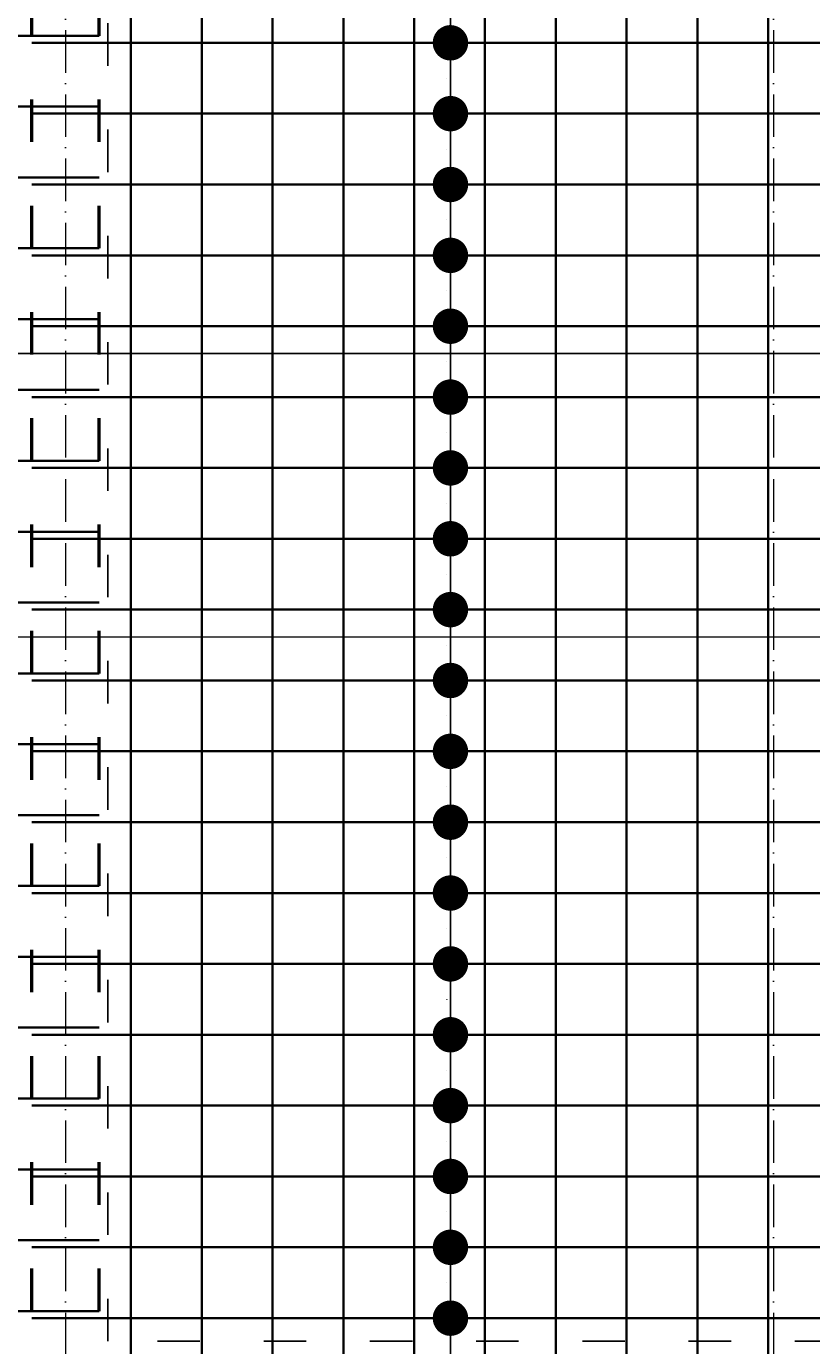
# Model space of a CAD drawing. Header units: millimetres. Extents: x 300938 to 312016, y 11971 to 20881.
# Tile 40 of 239: x 307059 to 307281, y 14710 to 15082. Entities that reach past the tile are written whole.
import ezdxf

# ---------------------------------------------------------------- set-up
doc = ezdxf.new("R2010")
doc.units = ezdxf.units.MM
doc.linetypes.add('ACAD_ISO03W100', pattern=[30, 12, -18])
doc.linetypes.add('ACAD_ISO10W100', pattern=[18, 12, -3, 0, -3])
for name, color, linetype, lineweight in [('konstrukcja wymiary', 1, 'Continuous', 13), ('osie', 5, 'ACAD_ISO10W100', 13), ('zbrojenie', 4, 'Continuous', 50), ('zbrojenie płyty', 141, 'Continuous', 35)]:
    doc.layers.add(name, color=color, linetype=linetype, lineweight=lineweight)
doc.layers.add('przerywane', color=6, linetype='ACAD_ISO03W100')
doc.styles.add('KONSTRUKCJA', font='romand.shx', dxfattribs={"oblique": 10})
doc.styles.get("Standard").update_dxf_attribs({"font": 'romand.shx', "oblique": 10})
doc.dimstyles.new('150', dxfattribs={"dimtxt": 10, "dimasz": 7, "dimexe": 1.25, "dimexo": 0.625, "dimgap": 3, "dimtad": 1, "dimdec": 0, "dimrnd": 0.5, "dimtxsty": 'KONSTRUKCJA', "dimblk": 'ARCHTICK', "dimcen": 2.5, "dimadec": 0, "dimazin": 0, "dimtfac": 1, "dimtdec": 0, "dimtix": 1, "dimtmove": 0, "dimatfit": 3, "dimfxl": 4, "dimfxlon": 1, "dimarcsym": 0})
doc.dimstyles.new('kropki', dxfattribs={"dimtxt": 0.001, "dimasz": 10, "dimexe": 1.25, "dimexo": 0.625, "dimgap": 1, "dimtad": 1, "dimtxsty": 'Standard', "dimblk": 'DOT', "dimcen": 2.5, "dimadec": 0, "dimazin": 0, "dimtfac": 1, "dimtmove": 0, "dimatfit": 3, "dimfxl": 1, "dimfxlon": 1, "dimarcsym": 0})

# ---------------------------------------------------------------- blocks, each defined once
blk = doc.blocks.new('_ArchTick')
at = {"color": 0, "linetype": 'ByBlock', "lineweight": 13, "const_width": 0.15}
blk.add_lwpolyline([(-0.5, -0.5), (0.5, 0.5)], dxfattribs=at)
blk = doc.blocks.new('*D2090')
at = {"layer": 'Defpoints', "color": 0, "transparency": 16777216}
for p in [(307580.44, 14981.32), (306548.44, 14393.22), (306662.44, 14393.22)]:
    blk.add_point(p, dxfattribs=at)
at = {"layer": 'konstrukcja wymiary', "color": 0, "lineweight": -2, "transparency": 16777216}
for p, q in [((306552.44, 14981.32), (306547.19, 14981.32)), ((306548.44, 14981.32), (306548.44, 14393.22)), ((306552.44, 14393.22), (306547.19, 14393.22))]:
    blk.add_line(p, q, dxfattribs=at)
at = {"layer": 'konstrukcja wymiary', "color": 0, "lineweight": -2, "transparency": 16777216, "xscale": 7, "yscale": 7, "zscale": 7}
for p, rotation in [((306548.44, 14981.32), 90), ((306548.44, 14393.22), 270)]:
    blk.add_blockref('_ArchTick', p, dxfattribs=dict(at, rotation=rotation))
at = {"layer": 'konstrukcja wymiary', "color": 0, "transparency": 16777216, "insert": (306540.44, 14687.27), "char_height": 10, "attachment_point": 5, "rotation": 90, "style": 'KONSTRUKCJA'}
blk.add_mtext('588', dxfattribs=at)
blk = doc.blocks.new('*D2099')
at = {"layer": 'Defpoints', "color": 0, "transparency": 16777216}
for p in [(307282.44, 15501.22), (307282.44, 14520.22), (306826.44, 14393.22)]:
    blk.add_point(p, dxfattribs=at)
at = {"layer": 'konstrukcja wymiary', "color": 0, "lineweight": -2, "transparency": 16777216}
for p, q in [((306826.44, 15497.22), (306826.44, 15502.47)), ((307282.44, 15497.22), (307282.44, 15502.47)), ((306826.44, 15501.22), (307282.44, 15501.22))]:
    blk.add_line(p, q, dxfattribs=at)
at = {"layer": 'konstrukcja wymiary', "color": 0, "lineweight": -2, "transparency": 16777216, "xscale": 7, "yscale": 7, "zscale": 7, "rotation": 180}
blk.add_blockref('_ArchTick', (306826.44, 15501.22), dxfattribs=at)
at = {"layer": 'konstrukcja wymiary', "color": 0, "lineweight": -2, "transparency": 16777216, "xscale": 7, "yscale": 7, "zscale": 7}
blk.add_blockref('_ArchTick', (307282.44, 15501.22), dxfattribs=at)
at = {"layer": 'konstrukcja wymiary', "color": 0, "transparency": 16777216, "insert": (307054.44, 15509.22), "char_height": 10, "attachment_point": 5, "style": 'KONSTRUKCJA'}
blk.add_mtext('456', dxfattribs=at)
blk = doc.blocks.new('*D2100')
at = {"layer": 'Defpoints', "color": 0, "transparency": 16777216}
for p in [(307546.44, 15501.22), (307282.44, 14520.22), (307546.44, 14520.22)]:
    blk.add_point(p, dxfattribs=at)
at = {"layer": 'konstrukcja wymiary', "color": 0, "lineweight": -2, "transparency": 16777216}
for p, q in [((307282.44, 15497.22), (307282.44, 15502.47)), ((307546.44, 15497.22), (307546.44, 15502.47)), ((307282.44, 15501.22), (307546.44, 15501.22))]:
    blk.add_line(p, q, dxfattribs=at)
at = {"layer": 'konstrukcja wymiary', "color": 0, "lineweight": -2, "transparency": 16777216, "xscale": 7, "yscale": 7, "zscale": 7, "rotation": 180}
blk.add_blockref('_ArchTick', (307282.44, 15501.22), dxfattribs=at)
at = {"layer": 'konstrukcja wymiary', "color": 0, "lineweight": -2, "transparency": 16777216, "xscale": 7, "yscale": 7, "zscale": 7}
blk.add_blockref('_ArchTick', (307546.44, 15501.22), dxfattribs=at)
at = {"layer": 'konstrukcja wymiary', "color": 0, "transparency": 16777216, "insert": (307414.44, 15509.22), "char_height": 10, "attachment_point": 5, "style": 'KONSTRUKCJA'}
blk.add_mtext('264', dxfattribs=at)
blk = doc.blocks.new('_Dot')
at = {"color": 0, "linetype": 'ByBlock', "lineweight": -2}
blk.add_line((-0.5, 0), (-1, 0), dxfattribs=at)
at = {"color": 0, "linetype": 'ByBlock', "const_width": 0.5}
blk.add_lwpolyline([(-0.25, 0, 1), (0.25, 0, 1)], format="xyb", close=True, dxfattribs=at)
blk = doc.blocks.new('*D2204')
at = {"layer": 'Defpoints', "color": 0, "transparency": 16777216}
for p in [(307168.94, 15117.72), (307168.94, 15097.72), (307179.19, 15097.72)]:
    blk.add_point(p, dxfattribs=at)
at = {"layer": 'konstrukcja wymiary', "color": 0, "lineweight": -2, "transparency": 16777216}
for p, q in [((307179.19, 15127.72), (307179.19, 15137.72)), ((307178.19, 15117.72), (307180.44, 15117.72)), ((307179.19, 15117.72), (307179.19, 15097.72)), ((307178.19, 15097.72), (307180.44, 15097.72)), ((307179.19, 15087.72), (307179.19, 15077.72))]:
    blk.add_line(p, q, dxfattribs=at)
at = {"layer": 'konstrukcja wymiary', "color": 0, "lineweight": -2, "transparency": 16777216, "xscale": 10, "yscale": 10, "zscale": 10}
for p, rotation in [((307179.19, 15117.72), 270), ((307179.19, 15097.72), 90)]:
    blk.add_blockref('_Dot', p, dxfattribs=dict(at, rotation=rotation))
at = {"layer": 'konstrukcja wymiary', "color": 0, "transparency": 16777216, "insert": (307178.19, 15107.72), "char_height": 0.001, "attachment_point": 5, "rotation": 90}
blk.add_mtext('20', dxfattribs=at)
blk = doc.blocks.new('*D2205')
at = {"layer": 'Defpoints', "color": 0, "transparency": 16777216}
for p in [(307168.94, 15097.72), (307168.94, 15077.72), (307179.19, 15077.72)]:
    blk.add_point(p, dxfattribs=at)
at = {"layer": 'konstrukcja wymiary', "color": 0, "lineweight": -2, "transparency": 16777216}
for p, q in [((307179.19, 15107.72), (307179.19, 15117.72)), ((307178.19, 15097.72), (307180.44, 15097.72)), ((307179.19, 15097.72), (307179.19, 15077.72)), ((307178.19, 15077.72), (307180.44, 15077.72)), ((307179.19, 15067.72), (307179.19, 15057.72))]:
    blk.add_line(p, q, dxfattribs=at)
at = {"layer": 'konstrukcja wymiary', "color": 0, "lineweight": -2, "transparency": 16777216, "xscale": 10, "yscale": 10, "zscale": 10}
for p, rotation in [((307179.19, 15097.72), 270), ((307179.19, 15077.72), 90)]:
    blk.add_blockref('_Dot', p, dxfattribs=dict(at, rotation=rotation))
at = {"layer": 'konstrukcja wymiary', "color": 0, "transparency": 16777216, "insert": (307178.19, 15087.72), "char_height": 0.001, "attachment_point": 5, "rotation": 90}
blk.add_mtext('20', dxfattribs=at)
blk = doc.blocks.new('*D2206')
at = {"layer": 'Defpoints', "color": 0, "transparency": 16777216}
for p in [(307168.94, 15077.72), (307168.94, 15057.72), (307179.19, 15057.72)]:
    blk.add_point(p, dxfattribs=at)
at = {"layer": 'konstrukcja wymiary', "color": 0, "lineweight": -2, "transparency": 16777216}
for p, q in [((307179.19, 15087.72), (307179.19, 15097.72)), ((307178.19, 15077.72), (307180.44, 15077.72)), ((307179.19, 15077.72), (307179.19, 15057.72)), ((307178.19, 15057.72), (307180.44, 15057.72)), ((307179.19, 15047.72), (307179.19, 15037.72))]:
    blk.add_line(p, q, dxfattribs=at)
at = {"layer": 'konstrukcja wymiary', "color": 0, "lineweight": -2, "transparency": 16777216, "xscale": 10, "yscale": 10, "zscale": 10}
for p, rotation in [((307179.19, 15077.72), 270), ((307179.19, 15057.72), 90)]:
    blk.add_blockref('_Dot', p, dxfattribs=dict(at, rotation=rotation))
at = {"layer": 'konstrukcja wymiary', "color": 0, "transparency": 16777216, "insert": (307178.19, 15067.72), "char_height": 0.001, "attachment_point": 5, "rotation": 90}
blk.add_mtext('20', dxfattribs=at)
blk = doc.blocks.new('*D2207')
at = {"layer": 'Defpoints', "color": 0, "transparency": 16777216}
for p in [(307168.94, 15057.72), (307168.94, 15037.72), (307179.19, 15037.72)]:
    blk.add_point(p, dxfattribs=at)
at = {"layer": 'konstrukcja wymiary', "color": 0, "lineweight": -2, "transparency": 16777216}
for p, q in [((307179.19, 15067.72), (307179.19, 15077.72)), ((307178.19, 15057.72), (307180.44, 15057.72)), ((307179.19, 15057.72), (307179.19, 15037.72)), ((307178.19, 15037.72), (307180.44, 15037.72)), ((307179.19, 15027.72), (307179.19, 15017.72))]:
    blk.add_line(p, q, dxfattribs=at)
at = {"layer": 'konstrukcja wymiary', "color": 0, "lineweight": -2, "transparency": 16777216, "xscale": 10, "yscale": 10, "zscale": 10}
for p, rotation in [((307179.19, 15057.72), 270), ((307179.19, 15037.72), 90)]:
    blk.add_blockref('_Dot', p, dxfattribs=dict(at, rotation=rotation))
at = {"layer": 'konstrukcja wymiary', "color": 0, "transparency": 16777216, "insert": (307178.19, 15047.72), "char_height": 0.001, "attachment_point": 5, "rotation": 90}
blk.add_mtext('20', dxfattribs=at)
blk = doc.blocks.new('*D2208')
at = {"layer": 'Defpoints', "color": 0, "transparency": 16777216}
for p in [(307168.94, 15037.72), (307168.94, 15017.72), (307179.19, 15017.72)]:
    blk.add_point(p, dxfattribs=at)
at = {"layer": 'konstrukcja wymiary', "color": 0, "lineweight": -2, "transparency": 16777216}
for p, q in [((307179.19, 15047.72), (307179.19, 15057.72)), ((307178.19, 15037.72), (307180.44, 15037.72)), ((307179.19, 15037.72), (307179.19, 15017.72)), ((307178.19, 15017.72), (307180.44, 15017.72)), ((307179.19, 15007.72), (307179.19, 14997.72))]:
    blk.add_line(p, q, dxfattribs=at)
at = {"layer": 'konstrukcja wymiary', "color": 0, "lineweight": -2, "transparency": 16777216, "xscale": 10, "yscale": 10, "zscale": 10}
for p, rotation in [((307179.19, 15037.72), 270), ((307179.19, 15017.72), 90)]:
    blk.add_blockref('_Dot', p, dxfattribs=dict(at, rotation=rotation))
at = {"layer": 'konstrukcja wymiary', "color": 0, "transparency": 16777216, "insert": (307178.19, 15027.72), "char_height": 0.001, "attachment_point": 5, "rotation": 90}
blk.add_mtext('20', dxfattribs=at)
blk = doc.blocks.new('*D2209')
at = {"layer": 'Defpoints', "color": 0, "transparency": 16777216}
for p in [(307168.94, 15017.72), (307168.94, 14997.72), (307179.19, 14997.72)]:
    blk.add_point(p, dxfattribs=at)
at = {"layer": 'konstrukcja wymiary', "color": 0, "lineweight": -2, "transparency": 16777216}
for p, q in [((307179.19, 15027.72), (307179.19, 15037.72)), ((307178.19, 15017.72), (307180.44, 15017.72)), ((307179.19, 15017.72), (307179.19, 14997.72)), ((307178.19, 14997.72), (307180.44, 14997.72)), ((307179.19, 14987.72), (307179.19, 14977.72))]:
    blk.add_line(p, q, dxfattribs=at)
at = {"layer": 'konstrukcja wymiary', "color": 0, "lineweight": -2, "transparency": 16777216, "xscale": 10, "yscale": 10, "zscale": 10}
for p, rotation in [((307179.19, 15017.72), 270), ((307179.19, 14997.72), 90)]:
    blk.add_blockref('_Dot', p, dxfattribs=dict(at, rotation=rotation))
at = {"layer": 'konstrukcja wymiary', "color": 0, "transparency": 16777216, "insert": (307178.19, 15007.72), "char_height": 0.001, "attachment_point": 5, "rotation": 90}
blk.add_mtext('20', dxfattribs=at)
blk = doc.blocks.new('*D2210')
at = {"layer": 'Defpoints', "color": 0, "transparency": 16777216}
for p in [(307168.94, 14997.72), (307168.94, 14977.72), (307179.19, 14977.72)]:
    blk.add_point(p, dxfattribs=at)
at = {"layer": 'konstrukcja wymiary', "color": 0, "lineweight": -2, "transparency": 16777216}
for p, q in [((307179.19, 15007.72), (307179.19, 15017.72)), ((307178.19, 14997.72), (307180.44, 14997.72)), ((307179.19, 14997.72), (307179.19, 14977.72)), ((307178.19, 14977.72), (307180.44, 14977.72)), ((307179.19, 14967.72), (307179.19, 14957.72))]:
    blk.add_line(p, q, dxfattribs=at)
at = {"layer": 'konstrukcja wymiary', "color": 0, "lineweight": -2, "transparency": 16777216, "xscale": 10, "yscale": 10, "zscale": 10}
for p, rotation in [((307179.19, 14997.72), 270), ((307179.19, 14977.72), 90)]:
    blk.add_blockref('_Dot', p, dxfattribs=dict(at, rotation=rotation))
at = {"layer": 'konstrukcja wymiary', "color": 0, "transparency": 16777216, "insert": (307178.19, 14987.72), "char_height": 0.001, "attachment_point": 5, "rotation": 90}
blk.add_mtext('20', dxfattribs=at)
blk = doc.blocks.new('*D2211')
at = {"layer": 'Defpoints', "color": 0, "transparency": 16777216}
for p in [(307168.94, 14977.72), (307168.94, 14957.72), (307179.19, 14957.72)]:
    blk.add_point(p, dxfattribs=at)
at = {"layer": 'konstrukcja wymiary', "color": 0, "lineweight": -2, "transparency": 16777216}
for p, q in [((307179.19, 14987.72), (307179.19, 14997.72)), ((307178.19, 14977.72), (307180.44, 14977.72)), ((307179.19, 14977.72), (307179.19, 14957.72)), ((307178.19, 14957.72), (307180.44, 14957.72)), ((307179.19, 14947.72), (307179.19, 14937.72))]:
    blk.add_line(p, q, dxfattribs=at)
at = {"layer": 'konstrukcja wymiary', "color": 0, "lineweight": -2, "transparency": 16777216, "xscale": 10, "yscale": 10, "zscale": 10}
for p, rotation in [((307179.19, 14977.72), 270), ((307179.19, 14957.72), 90)]:
    blk.add_blockref('_Dot', p, dxfattribs=dict(at, rotation=rotation))
at = {"layer": 'konstrukcja wymiary', "color": 0, "transparency": 16777216, "insert": (307178.19, 14967.72), "char_height": 0.001, "attachment_point": 5, "rotation": 90}
blk.add_mtext('20', dxfattribs=at)
blk = doc.blocks.new('*D2212')
at = {"layer": 'Defpoints', "color": 0, "transparency": 16777216}
for p in [(307168.94, 14957.72), (307168.94, 14937.72), (307179.19, 14937.72)]:
    blk.add_point(p, dxfattribs=at)
at = {"layer": 'konstrukcja wymiary', "color": 0, "lineweight": -2, "transparency": 16777216}
for p, q in [((307179.19, 14967.72), (307179.19, 14977.72)), ((307178.19, 14957.72), (307180.44, 14957.72)), ((307179.19, 14957.72), (307179.19, 14937.72)), ((307178.19, 14937.72), (307180.44, 14937.72)), ((307179.19, 14927.72), (307179.19, 14917.72))]:
    blk.add_line(p, q, dxfattribs=at)
at = {"layer": 'konstrukcja wymiary', "color": 0, "lineweight": -2, "transparency": 16777216, "xscale": 10, "yscale": 10, "zscale": 10}
for p, rotation in [((307179.19, 14957.72), 270), ((307179.19, 14937.72), 90)]:
    blk.add_blockref('_Dot', p, dxfattribs=dict(at, rotation=rotation))
at = {"layer": 'konstrukcja wymiary', "color": 0, "transparency": 16777216, "insert": (307178.19, 14947.72), "char_height": 0.001, "attachment_point": 5, "rotation": 90}
blk.add_mtext('20', dxfattribs=at)
blk = doc.blocks.new('*D2213')
at = {"layer": 'Defpoints', "color": 0, "transparency": 16777216}
for p in [(307168.94, 14937.72), (307168.94, 14917.72), (307179.19, 14917.72)]:
    blk.add_point(p, dxfattribs=at)
at = {"layer": 'konstrukcja wymiary', "color": 0, "lineweight": -2, "transparency": 16777216}
for p, q in [((307179.19, 14947.72), (307179.19, 14957.72)), ((307178.19, 14937.72), (307180.44, 14937.72)), ((307179.19, 14937.72), (307179.19, 14917.72)), ((307178.19, 14917.72), (307180.44, 14917.72)), ((307179.19, 14907.72), (307179.19, 14897.72))]:
    blk.add_line(p, q, dxfattribs=at)
at = {"layer": 'konstrukcja wymiary', "color": 0, "lineweight": -2, "transparency": 16777216, "xscale": 10, "yscale": 10, "zscale": 10}
for p, rotation in [((307179.19, 14937.72), 270), ((307179.19, 14917.72), 90)]:
    blk.add_blockref('_Dot', p, dxfattribs=dict(at, rotation=rotation))
at = {"layer": 'konstrukcja wymiary', "color": 0, "transparency": 16777216, "insert": (307178.19, 14927.72), "char_height": 0.001, "attachment_point": 5, "rotation": 90}
blk.add_mtext('20', dxfattribs=at)
blk = doc.blocks.new('*D2214')
at = {"layer": 'Defpoints', "color": 0, "transparency": 16777216}
for p in [(307168.94, 14917.72), (307168.94, 14897.72), (307179.19, 14897.72)]:
    blk.add_point(p, dxfattribs=at)
at = {"layer": 'konstrukcja wymiary', "color": 0, "lineweight": -2, "transparency": 16777216}
for p, q in [((307179.19, 14927.72), (307179.19, 14937.72)), ((307178.19, 14917.72), (307180.44, 14917.72)), ((307179.19, 14917.72), (307179.19, 14897.72)), ((307178.19, 14897.72), (307180.44, 14897.72)), ((307179.19, 14887.72), (307179.19, 14877.72))]:
    blk.add_line(p, q, dxfattribs=at)
at = {"layer": 'konstrukcja wymiary', "color": 0, "lineweight": -2, "transparency": 16777216, "xscale": 10, "yscale": 10, "zscale": 10}
for p, rotation in [((307179.19, 14917.72), 270), ((307179.19, 14897.72), 90)]:
    blk.add_blockref('_Dot', p, dxfattribs=dict(at, rotation=rotation))
at = {"layer": 'konstrukcja wymiary', "color": 0, "transparency": 16777216, "insert": (307178.19, 14907.72), "char_height": 0.001, "attachment_point": 5, "rotation": 90}
blk.add_mtext('20', dxfattribs=at)
blk = doc.blocks.new('*D2215')
at = {"layer": 'Defpoints', "color": 0, "transparency": 16777216}
for p in [(307168.94, 14897.72), (307168.94, 14877.72), (307179.19, 14877.72)]:
    blk.add_point(p, dxfattribs=at)
at = {"layer": 'konstrukcja wymiary', "color": 0, "lineweight": -2, "transparency": 16777216}
for p, q in [((307179.19, 14907.72), (307179.19, 14917.72)), ((307178.19, 14897.72), (307180.44, 14897.72)), ((307179.19, 14897.72), (307179.19, 14877.72)), ((307178.19, 14877.72), (307180.44, 14877.72)), ((307179.19, 14867.72), (307179.19, 14857.72))]:
    blk.add_line(p, q, dxfattribs=at)
at = {"layer": 'konstrukcja wymiary', "color": 0, "lineweight": -2, "transparency": 16777216, "xscale": 10, "yscale": 10, "zscale": 10}
for p, rotation in [((307179.19, 14897.72), 270), ((307179.19, 14877.72), 90)]:
    blk.add_blockref('_Dot', p, dxfattribs=dict(at, rotation=rotation))
at = {"layer": 'konstrukcja wymiary', "color": 0, "transparency": 16777216, "insert": (307178.19, 14887.72), "char_height": 0.001, "attachment_point": 5, "rotation": 90}
blk.add_mtext('20', dxfattribs=at)
blk = doc.blocks.new('*D2216')
at = {"layer": 'Defpoints', "color": 0, "transparency": 16777216}
for p in [(307168.94, 14877.72), (307168.94, 14857.72), (307179.19, 14857.72)]:
    blk.add_point(p, dxfattribs=at)
at = {"layer": 'konstrukcja wymiary', "color": 0, "lineweight": -2, "transparency": 16777216}
for p, q in [((307179.19, 14887.72), (307179.19, 14897.72)), ((307178.19, 14877.72), (307180.44, 14877.72)), ((307179.19, 14877.72), (307179.19, 14857.72)), ((307178.19, 14857.72), (307180.44, 14857.72)), ((307179.19, 14847.72), (307179.19, 14837.72))]:
    blk.add_line(p, q, dxfattribs=at)
at = {"layer": 'konstrukcja wymiary', "color": 0, "lineweight": -2, "transparency": 16777216, "xscale": 10, "yscale": 10, "zscale": 10}
for p, rotation in [((307179.19, 14877.72), 270), ((307179.19, 14857.72), 90)]:
    blk.add_blockref('_Dot', p, dxfattribs=dict(at, rotation=rotation))
at = {"layer": 'konstrukcja wymiary', "color": 0, "transparency": 16777216, "insert": (307178.19, 14867.72), "char_height": 0.001, "attachment_point": 5, "rotation": 90}
blk.add_mtext('20', dxfattribs=at)
blk = doc.blocks.new('*D2217')
at = {"layer": 'Defpoints', "color": 0, "transparency": 16777216}
for p in [(307168.94, 14857.72), (307168.94, 14837.72), (307179.19, 14837.72)]:
    blk.add_point(p, dxfattribs=at)
at = {"layer": 'konstrukcja wymiary', "color": 0, "lineweight": -2, "transparency": 16777216}
for p, q in [((307179.19, 14867.72), (307179.19, 14877.72)), ((307178.19, 14857.72), (307180.44, 14857.72)), ((307179.19, 14857.72), (307179.19, 14837.72)), ((307178.19, 14837.72), (307180.44, 14837.72)), ((307179.19, 14827.72), (307179.19, 14817.72))]:
    blk.add_line(p, q, dxfattribs=at)
at = {"layer": 'konstrukcja wymiary', "color": 0, "lineweight": -2, "transparency": 16777216, "xscale": 10, "yscale": 10, "zscale": 10}
for p, rotation in [((307179.19, 14857.72), 270), ((307179.19, 14837.72), 90)]:
    blk.add_blockref('_Dot', p, dxfattribs=dict(at, rotation=rotation))
at = {"layer": 'konstrukcja wymiary', "color": 0, "transparency": 16777216, "insert": (307178.19, 14847.72), "char_height": 0.001, "attachment_point": 5, "rotation": 90}
blk.add_mtext('20', dxfattribs=at)
blk = doc.blocks.new('*D2218')
at = {"layer": 'Defpoints', "color": 0, "transparency": 16777216}
for p in [(307168.94, 14837.72), (307168.94, 14817.72), (307179.19, 14817.72)]:
    blk.add_point(p, dxfattribs=at)
at = {"layer": 'konstrukcja wymiary', "color": 0, "lineweight": -2, "transparency": 16777216}
for p, q in [((307179.19, 14847.72), (307179.19, 14857.72)), ((307178.19, 14837.72), (307180.44, 14837.72)), ((307179.19, 14837.72), (307179.19, 14817.72)), ((307178.19, 14817.72), (307180.44, 14817.72)), ((307179.19, 14807.72), (307179.19, 14797.72))]:
    blk.add_line(p, q, dxfattribs=at)
at = {"layer": 'konstrukcja wymiary', "color": 0, "lineweight": -2, "transparency": 16777216, "xscale": 10, "yscale": 10, "zscale": 10}
for p, rotation in [((307179.19, 14837.72), 270), ((307179.19, 14817.72), 90)]:
    blk.add_blockref('_Dot', p, dxfattribs=dict(at, rotation=rotation))
at = {"layer": 'konstrukcja wymiary', "color": 0, "transparency": 16777216, "insert": (307178.19, 14827.72), "char_height": 0.001, "attachment_point": 5, "rotation": 90}
blk.add_mtext('20', dxfattribs=at)
blk = doc.blocks.new('*D2219')
at = {"layer": 'Defpoints', "color": 0, "transparency": 16777216}
for p in [(307168.94, 14817.72), (307168.94, 14797.72), (307179.19, 14797.72)]:
    blk.add_point(p, dxfattribs=at)
at = {"layer": 'konstrukcja wymiary', "color": 0, "lineweight": -2, "transparency": 16777216}
for p, q in [((307179.19, 14827.72), (307179.19, 14837.72)), ((307178.19, 14817.72), (307180.44, 14817.72)), ((307179.19, 14817.72), (307179.19, 14797.72)), ((307178.19, 14797.72), (307180.44, 14797.72)), ((307179.19, 14787.72), (307179.19, 14777.72))]:
    blk.add_line(p, q, dxfattribs=at)
at = {"layer": 'konstrukcja wymiary', "color": 0, "lineweight": -2, "transparency": 16777216, "xscale": 10, "yscale": 10, "zscale": 10}
for p, rotation in [((307179.19, 14817.72), 270), ((307179.19, 14797.72), 90)]:
    blk.add_blockref('_Dot', p, dxfattribs=dict(at, rotation=rotation))
at = {"layer": 'konstrukcja wymiary', "color": 0, "transparency": 16777216, "insert": (307178.19, 14807.72), "char_height": 0.001, "attachment_point": 5, "rotation": 90}
blk.add_mtext('20', dxfattribs=at)
blk = doc.blocks.new('*D2220')
at = {"layer": 'Defpoints', "color": 0, "transparency": 16777216}
for p in [(307168.94, 14797.72), (307168.94, 14777.72), (307179.19, 14777.72)]:
    blk.add_point(p, dxfattribs=at)
at = {"layer": 'konstrukcja wymiary', "color": 0, "lineweight": -2, "transparency": 16777216}
for p, q in [((307179.19, 14807.72), (307179.19, 14817.72)), ((307178.19, 14797.72), (307180.44, 14797.72)), ((307179.19, 14797.72), (307179.19, 14777.72)), ((307178.19, 14777.72), (307180.44, 14777.72)), ((307179.19, 14767.72), (307179.19, 14757.72))]:
    blk.add_line(p, q, dxfattribs=at)
at = {"layer": 'konstrukcja wymiary', "color": 0, "lineweight": -2, "transparency": 16777216, "xscale": 10, "yscale": 10, "zscale": 10}
for p, rotation in [((307179.19, 14797.72), 270), ((307179.19, 14777.72), 90)]:
    blk.add_blockref('_Dot', p, dxfattribs=dict(at, rotation=rotation))
at = {"layer": 'konstrukcja wymiary', "color": 0, "transparency": 16777216, "insert": (307178.19, 14787.72), "char_height": 0.001, "attachment_point": 5, "rotation": 90}
blk.add_mtext('20', dxfattribs=at)
blk = doc.blocks.new('*D2221')
at = {"layer": 'Defpoints', "color": 0, "transparency": 16777216}
for p in [(307168.94, 14777.72), (307168.94, 14757.72), (307179.19, 14757.72)]:
    blk.add_point(p, dxfattribs=at)
at = {"layer": 'konstrukcja wymiary', "color": 0, "lineweight": -2, "transparency": 16777216}
for p, q in [((307179.19, 14787.72), (307179.19, 14797.72)), ((307178.19, 14777.72), (307180.44, 14777.72)), ((307179.19, 14777.72), (307179.19, 14757.72)), ((307178.19, 14757.72), (307180.44, 14757.72)), ((307179.19, 14747.72), (307179.19, 14737.72))]:
    blk.add_line(p, q, dxfattribs=at)
at = {"layer": 'konstrukcja wymiary', "color": 0, "lineweight": -2, "transparency": 16777216, "xscale": 10, "yscale": 10, "zscale": 10}
for p, rotation in [((307179.19, 14777.72), 270), ((307179.19, 14757.72), 90)]:
    blk.add_blockref('_Dot', p, dxfattribs=dict(at, rotation=rotation))
at = {"layer": 'konstrukcja wymiary', "color": 0, "transparency": 16777216, "insert": (307178.19, 14767.72), "char_height": 0.001, "attachment_point": 5, "rotation": 90}
blk.add_mtext('20', dxfattribs=at)
blk = doc.blocks.new('*D2222')
at = {"layer": 'Defpoints', "color": 0, "transparency": 16777216}
for p in [(307168.94, 14757.72), (307168.94, 14737.72), (307179.19, 14737.72)]:
    blk.add_point(p, dxfattribs=at)
at = {"layer": 'konstrukcja wymiary', "color": 0, "lineweight": -2, "transparency": 16777216}
for p, q in [((307179.19, 14767.72), (307179.19, 14777.72)), ((307178.19, 14757.72), (307180.44, 14757.72)), ((307179.19, 14757.72), (307179.19, 14737.72)), ((307178.19, 14737.72), (307180.44, 14737.72)), ((307179.19, 14727.72), (307179.19, 14717.72))]:
    blk.add_line(p, q, dxfattribs=at)
at = {"layer": 'konstrukcja wymiary', "color": 0, "lineweight": -2, "transparency": 16777216, "xscale": 10, "yscale": 10, "zscale": 10}
for p, rotation in [((307179.19, 14757.72), 270), ((307179.19, 14737.72), 90)]:
    blk.add_blockref('_Dot', p, dxfattribs=dict(at, rotation=rotation))
at = {"layer": 'konstrukcja wymiary', "color": 0, "transparency": 16777216, "insert": (307178.19, 14747.72), "char_height": 0.001, "attachment_point": 5, "rotation": 90}
blk.add_mtext('20', dxfattribs=at)
blk = doc.blocks.new('*D2223')
at = {"layer": 'Defpoints', "color": 0, "transparency": 16777216}
for p in [(307168.94, 14737.72), (307168.94, 14717.72), (307179.19, 14717.72)]:
    blk.add_point(p, dxfattribs=at)
at = {"layer": 'konstrukcja wymiary', "color": 0, "lineweight": -2, "transparency": 16777216}
for p, q in [((307179.19, 14747.72), (307179.19, 14757.72)), ((307178.19, 14737.72), (307180.44, 14737.72)), ((307179.19, 14737.72), (307179.19, 14717.72)), ((307178.19, 14717.72), (307180.44, 14717.72)), ((307179.19, 14707.72), (307179.19, 14697.72))]:
    blk.add_line(p, q, dxfattribs=at)
at = {"layer": 'konstrukcja wymiary', "color": 0, "lineweight": -2, "transparency": 16777216, "xscale": 10, "yscale": 10, "zscale": 10}
for p, rotation in [((307179.19, 14737.72), 270), ((307179.19, 14717.72), 90)]:
    blk.add_blockref('_Dot', p, dxfattribs=dict(at, rotation=rotation))
at = {"layer": 'konstrukcja wymiary', "color": 0, "transparency": 16777216, "insert": (307178.19, 14727.72), "char_height": 0.001, "attachment_point": 5, "rotation": 90}
blk.add_mtext('20', dxfattribs=at)
blk = doc.blocks.new('*D2383')
at = {"layer": 'Defpoints', "color": 0, "transparency": 16777216}
for p in [(306808.94, 14999.72), (308248.9, 14989.99), (308248.9, 14979.72)]:
    blk.add_point(p, dxfattribs=at)
at = {"layer": 'konstrukcja wymiary', "color": 0, "lineweight": -2, "transparency": 16777216}
for p, q in [((306808.94, 14990.99), (306808.94, 14988.74)), ((306818.94, 14989.99), (308238.9, 14989.99)), ((308248.9, 14988.99), (308248.9, 14991.24))]:
    blk.add_line(p, q, dxfattribs=at)
at = {"layer": 'konstrukcja wymiary', "color": 0, "lineweight": -2, "transparency": 16777216, "xscale": 10, "yscale": 10, "zscale": 10, "rotation": 180}
blk.add_blockref('_Dot', (306808.94, 14989.99), dxfattribs=at)
at = {"layer": 'konstrukcja wymiary', "color": 0, "lineweight": -2, "transparency": 16777216, "xscale": 10, "yscale": 10, "zscale": 10}
blk.add_blockref('_Dot', (308248.9, 14989.99), dxfattribs=at)
at = {"layer": 'konstrukcja wymiary', "color": 0, "transparency": 16777216, "insert": (307528.92, 14990.99), "char_height": 0.001, "attachment_point": 5}
blk.add_mtext('1439,96', dxfattribs=at)
blk = doc.blocks.new('*D2862')
at = {"layer": 'Defpoints', "color": 0, "transparency": 16777216}
for p in [(306548.44, 15013.32), (307580.44, 15013.32), (307580.44, 14981.32)]:
    blk.add_point(p, dxfattribs=at)
at = {"layer": 'konstrukcja wymiary', "color": 0, "lineweight": -2, "transparency": 16777216}
for p, q in [((306552.44, 15013.32), (306547.19, 15013.32)), ((306548.44, 14981.32), (306548.44, 15013.32)), ((306552.44, 14981.32), (306547.19, 14981.32))]:
    blk.add_line(p, q, dxfattribs=at)
at = {"layer": 'konstrukcja wymiary', "color": 0, "lineweight": -2, "transparency": 16777216, "xscale": 7, "yscale": 7, "zscale": 7}
for p, rotation in [((306548.44, 15013.32), 90), ((306548.44, 14981.32), 270)]:
    blk.add_blockref('_ArchTick', p, dxfattribs=dict(at, rotation=rotation))
at = {"layer": 'konstrukcja wymiary', "color": 0, "transparency": 16777216, "insert": (306540.44, 14997.32), "char_height": 10, "attachment_point": 5, "rotation": 90, "style": 'KONSTRUKCJA'}
blk.add_mtext('32', dxfattribs=at)
blk = doc.blocks.new('*D2863')
at = {"layer": 'Defpoints', "color": 0, "transparency": 16777216}
for p in [(306548.44, 15291.22), (306638.44, 15291.22), (307580.44, 15013.32)]:
    blk.add_point(p, dxfattribs=at)
at = {"layer": 'konstrukcja wymiary', "color": 0, "lineweight": -2, "transparency": 16777216}
for p, q in [((306552.44, 15291.22), (306547.19, 15291.22)), ((306548.44, 15013.32), (306548.44, 15291.22)), ((306552.44, 15013.32), (306547.19, 15013.32))]:
    blk.add_line(p, q, dxfattribs=at)
at = {"layer": 'konstrukcja wymiary', "color": 0, "lineweight": -2, "transparency": 16777216, "xscale": 7, "yscale": 7, "zscale": 7}
for p, rotation in [((306548.44, 15291.22), 90), ((306548.44, 15013.32), 270)]:
    blk.add_blockref('_ArchTick', p, dxfattribs=dict(at, rotation=rotation))
at = {"layer": 'konstrukcja wymiary', "color": 0, "transparency": 16777216, "insert": (306540.44, 15152.27), "char_height": 10, "attachment_point": 5, "rotation": 90, "style": 'KONSTRUKCJA'}
blk.add_mtext('278', dxfattribs=at)

msp = doc.modelspace()

# ---------------------------------------------------------------- linework, layer by layer
at = {"layer": 'konstrukcja wymiary'}
msp.add_line((307541.44, 14909.991), (306558.396, 14909.991), dxfattribs=at)
at = {"layer": 'osie'}
for p, q in [((307070.44, 15606.148), (307070.44, 13976.332)), ((307270.44, 15606.148), (307270.44, 13976.332))]:
    msp.add_line(p, q, dxfattribs=at)
at = {"layer": 'przerywane'}
for p, q in [((307082.44, 14711.224), (307082.44, 15267.224)), ((307738.44, 14711.224), (307082.44, 14711.224))]:
    msp.add_line(p, q, dxfattribs=at)
at = {"layer": 'zbrojenie', "linetype": 'ACAD_ISO03W100'}
for p, q in [((307060.94, 14689.724), (307060.94, 15288.724)), ((307079.94, 14689.724), (307079.94, 15288.724))]:
    msp.add_line(p, q, dxfattribs=at)
at = {"layer": 'zbrojenie płyty'}
for p, q in [((307088.94, 15288.724), (307088.94, 14689.724)), ((307108.94, 15288.724), (307108.94, 14689.724)), ((307128.94, 15288.724), (307128.94, 14689.724)), ((307148.94, 15288.724), (307148.94, 14689.724)), ((307168.94, 15288.724), (307168.94, 14689.724)), ((307188.94, 15288.724), (307188.94, 14689.724)), ((307208.94, 15288.724), (307208.94, 14689.724)), ((307228.94, 15288.724), (307228.94, 14689.724)), ((307248.94, 15288.724), (307248.94, 14689.724)), ((307268.94, 15288.724), (307268.94, 14689.724)), ((306640.94, 15079.724), (307079.94, 15079.724)), ((307060.94, 15077.724), (307999.94, 15077.724)), ((306640.94, 15059.724), (307079.94, 15059.724)), ((307060.94, 15057.724), (307999.94, 15057.724)), ((306640.94, 15039.724), (307079.94, 15039.724)), ((307060.94, 15037.724), (307999.94, 15037.724)), ((306640.94, 15019.724), (307079.94, 15019.724)), ((307060.94, 15017.724), (307999.94, 15017.724)), ((306640.94, 14999.724), (307079.94, 14999.724)), ((307060.94, 14997.724), (307577.614, 14997.724)), ((306640.94, 14979.724), (307079.94, 14979.724)), ((307060.94, 14977.724), (307999.94, 14977.724)), ((306640.94, 14959.724), (307079.94, 14959.724)), ((307060.94, 14957.724), (307999.94, 14957.724)), ((306640.94, 14939.724), (307079.94, 14939.724)), ((307060.94, 14937.724), (307999.94, 14937.724)), ((306640.94, 14919.724), (307079.94, 14919.724)), ((307060.94, 14917.724), (307999.94, 14917.724)), ((306640.94, 14899.724), (307079.94, 14899.724)), ((307060.94, 14897.724), (307999.94, 14897.724)), ((306640.94, 14879.724), (307079.94, 14879.724)), ((307060.94, 14877.724), (307999.94, 14877.724)), ((306640.94, 14859.724), (307079.94, 14859.724)), ((307060.94, 14857.724), (307999.94, 14857.724)), ((306640.94, 14839.724), (307079.94, 14839.724)), ((307060.94, 14837.724), (307999.94, 14837.724)), ((306640.94, 14819.724), (307079.94, 14819.724)), ((307060.94, 14817.724), (307999.94, 14817.724)), ((306640.94, 14799.724), (307079.94, 14799.724)), ((307060.94, 14797.724), (307999.94, 14797.724)), ((306640.94, 14779.724), (307079.94, 14779.724)), ((307060.94, 14777.724), (307999.94, 14777.724)), ((306640.94, 14759.724), (307079.94, 14759.724)), ((307060.94, 14757.724), (307999.94, 14757.724)), ((306640.94, 14739.724), (307079.94, 14739.724)), ((307060.94, 14737.724), (307999.94, 14737.724)), ((306640.94, 14719.724), (307079.94, 14719.724)), ((307060.94, 14717.724), (307999.94, 14717.724))]:
    msp.add_line(p, q, dxfattribs=at)

# ---------------------------------------------------------------- dimensions: what is measured, and where the dimension line sits
at = {"layer": 'konstrukcja wymiary'}
for base, p1, p2, dimstyle, picture, middle in [((307282.44, 15501.224), (306826.44, 14393.224), (307282.44, 14520.224), '150', '*D2099', (307054.44, 15509.224)), ((307546.44, 15501.224), (307282.44, 14520.224), (307546.44, 14520.224), '150', '*D2100', (307414.44, 15509.224)), ((308248.897, 14989.991), (306808.94, 14999.724), (308248.897, 14979.724), 'kropki', '*D2383', (307528.918, 14990.992))]:
    dim = msp.add_linear_dim(base=base, p1=p1, p2=p2, dimstyle=dimstyle, override={"dimtmove": 1}, dxfattribs=at)
    dim.commit()
    dim.dimension.update_dxf_attribs({"geometry": picture, "text_midpoint": middle})
for base, p1, p2, dimstyle, picture, middle in [((306548.44, 15291.224), (307580.44, 15013.324), (306638.44, 15291.224), '150', '*D2863', (306540.44, 15152.274)), ((307179.193, 15097.724), (307168.94, 15117.724), (307168.94, 15097.724), 'kropki', '*D2204', (307178.192, 15107.724)), ((307179.193, 15077.724), (307168.94, 15097.724), (307168.94, 15077.724), 'kropki', '*D2205', (307178.192, 15087.724)), ((307179.193, 15057.724), (307168.94, 15077.724), (307168.94, 15057.724), 'kropki', '*D2206', (307178.192, 15067.724)), ((307179.193, 15037.724), (307168.94, 15057.724), (307168.94, 15037.724), 'kropki', '*D2207', (307178.192, 15047.724)), ((307179.193, 15017.724), (307168.94, 15037.724), (307168.94, 15017.724), 'kropki', '*D2208', (307178.192, 15027.724)), ((307179.193, 14997.724), (307168.94, 15017.724), (307168.94, 14997.724), 'kropki', '*D2209', (307178.192, 15007.724)), ((306548.44, 15013.324), (307580.44, 14981.324), (307580.44, 15013.324), '150', '*D2862', (306540.44, 14997.324)), ((307179.193, 14977.724), (307168.94, 14997.724), (307168.94, 14977.724), 'kropki', '*D2210', (307178.192, 14987.724)), ((307179.193, 14957.724), (307168.94, 14977.724), (307168.94, 14957.724), 'kropki', '*D2211', (307178.192, 14967.724)), ((307179.193, 14937.724), (307168.94, 14957.724), (307168.94, 14937.724), 'kropki', '*D2212', (307178.192, 14947.724)), ((307179.193, 14917.724), (307168.94, 14937.724), (307168.94, 14917.724), 'kropki', '*D2213', (307178.192, 14927.724)), ((307179.193, 14897.724), (307168.94, 14917.724), (307168.94, 14897.724), 'kropki', '*D2214', (307178.192, 14907.724)), ((307179.193, 14877.724), (307168.94, 14897.724), (307168.94, 14877.724), 'kropki', '*D2215', (307178.192, 14887.724)), ((307179.193, 14857.724), (307168.94, 14877.724), (307168.94, 14857.724), 'kropki', '*D2216', (307178.192, 14867.724)), ((307179.193, 14837.724), (307168.94, 14857.724), (307168.94, 14837.724), 'kropki', '*D2217', (307178.192, 14847.724)), ((307179.193, 14817.724), (307168.94, 14837.724), (307168.94, 14817.724), 'kropki', '*D2218', (307178.192, 14827.724)), ((307179.193, 14797.724), (307168.94, 14817.724), (307168.94, 14797.724), 'kropki', '*D2219', (307178.192, 14807.724)), ((307179.193, 14777.724), (307168.94, 14797.724), (307168.94, 14777.724), 'kropki', '*D2220', (307178.192, 14787.724)), ((307179.193, 14757.724), (307168.94, 14777.724), (307168.94, 14757.724), 'kropki', '*D2221', (307178.192, 14767.724)), ((307179.193, 14737.724), (307168.94, 14757.724), (307168.94, 14737.724), 'kropki', '*D2222', (307178.192, 14747.724)), ((307179.193, 14717.724), (307168.94, 14737.724), (307168.94, 14717.724), 'kropki', '*D2223', (307178.192, 14727.724))]:
    dim = msp.add_linear_dim(base=base, p1=p1, p2=p2, angle=90, dimstyle=dimstyle, override={"dimtmove": 1}, dxfattribs=at)
    dim.commit()
    dim.dimension.update_dxf_attribs({"geometry": picture, "text_midpoint": middle})
dim = msp.add_linear_dim(base=(306548.44, 14393.224), p1=(307580.44, 14981.324), p2=(306662.44, 14393.224), angle=90, dimstyle='150', dxfattribs=at)
dim.commit()
dim.dimension.update_dxf_attribs({"geometry": '*D2090', "text_midpoint": (306540.44, 14687.274)})

doc.saveas('drawing.dxf')
